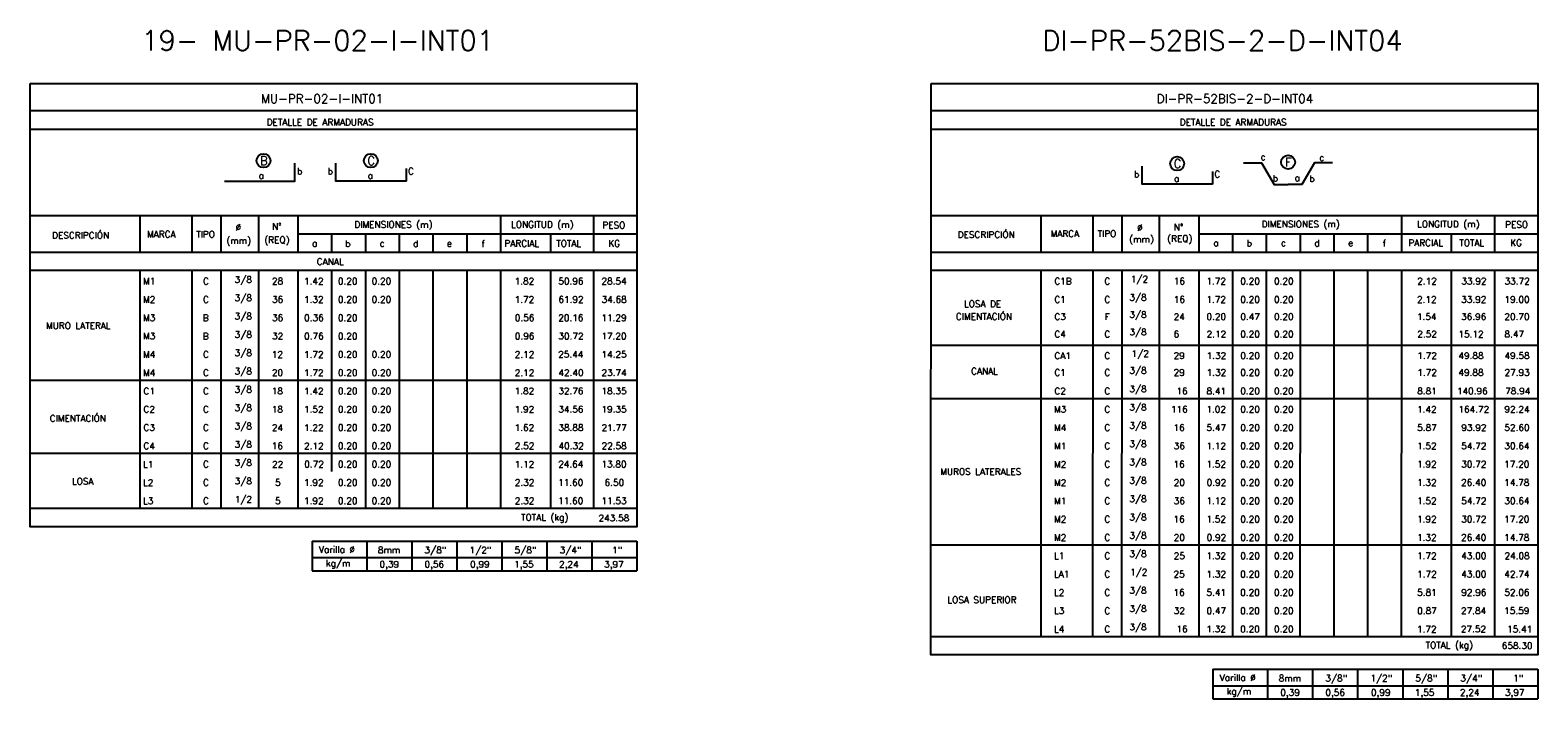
# Model space of a CAD drawing. Header units: metres. Extents: x -344 to 326, y 129 to 266.
# Tile 15 of 15: x 264 to 326, y 159 to 186. Entities that reach past the tile are written whole.
import ezdxf
from ezdxf.enums import TextEntityAlignment as Align

# ---------------------------------------------------------------- set-up
doc = ezdxf.new("R2010")
doc.units = ezdxf.units.M
for name, color, linetype in [('XREF-SE-CUADROS DE DESPIECE - HUAURA_PQT4$0$21', 3, 'Continuous'), ('XREF-SE-CUADROS DE DESPIECE - HUAURA_PQT4$0$21C', 3, 'Continuous'), ('XREF-SE-CUADROS DE DESPIECE - HUAURA_PQT4$0$23', 2, 'Continuous'), ('XREF-SE-CUADROS DE DESPIECE - HUAURA_PQT4$0$S-ANNO-TEXT', 7, 'Continuous'), ('XREF-SE-CUADROS DE DESPIECE - HUAURA_PQT4$0$S-LNWK-0006', 1, 'Continuous')]:
    doc.layers.add(name, color=color, linetype=linetype)
doc.styles.add('XREF-SE-CUADROS DE DESPIECE - HUAURA_PQT4$0$ROMANS-SP', font='romans.shx', dxfattribs={"width": 0.7})
doc.styles.add('XREF-SE-CUADROS DE DESPIECE - HUAURA_PQT4$0$TEGEPSA 100', font='romans.shx')

# ---------------------------------------------------------------- blocks, each defined once
blk = doc.blocks.new('XREF-SE-CUADROS DE DESPIECE - HUAURA_PQT4')
for p, q in [((351.699, 72.91), (351.699, 71.394)), ((368.676, 62.298), (368.676, 60.782))]:
    blk.add_line(p, q)
at = {"layer": 'XREF-SE-CUADROS DE DESPIECE - HUAURA_PQT4$0$21'}
for p, q in [((353.843, 72.91), (353.843, 71.394)), ((355.043, 72.91), (355.043, 71.394)), ((356.597, 72.91), (356.597, 71.394)), ((358.23, 72.91), (358.23, 71.394)), ((366.611, 72.91), (366.611, 71.394)), ((370.466, 72.91), (370.466, 71.394)), ((388.965, 72.91), (388.965, 71.394)), ((391.109, 72.91), (391.109, 71.394)), ((392.309, 72.91), (392.309, 71.394)), ((393.864, 72.91), (393.864, 71.394)), ((395.496, 72.91), (395.496, 71.394)), ((403.877, 72.91), (403.877, 71.394)), ((407.732, 72.91), (407.732, 71.394)), ((358.23, 72.148), (372.256, 72.148)), ((359.627, 72.148), (359.627, 71.394)), ((361.024, 72.148), (361.024, 71.394)), ((362.42, 72.148), (362.42, 71.394)), ((363.817, 72.148), (363.817, 71.394)), ((365.214, 72.148), (365.214, 71.394)), ((368.676, 72.148), (368.676, 71.394)), ((395.496, 72.148), (409.522, 72.148)), ((396.893, 72.148), (396.893, 71.394)), ((398.29, 72.148), (398.29, 71.394)), ((399.687, 72.148), (399.687, 71.394)), ((401.083, 72.148), (401.083, 71.394)), ((402.48, 72.148), (402.48, 71.394)), ((405.942, 72.148), (405.942, 71.394)), ((347.156, 71.394), (372.256, 71.394)), ((384.422, 71.394), (409.522, 71.394)), ((347.156, 70.64), (372.256, 70.64)), ((351.699, 70.64), (351.699, 60.782)), ((353.843, 70.64), (353.843, 60.782)), ((355.043, 70.64), (355.043, 60.782)), ((356.597, 70.64), (356.597, 60.782)), ((358.23, 70.64), (358.23, 60.782)), ((359.627, 70.64), (359.627, 62.298)), ((361.024, 70.64), (361.024, 60.782)), ((362.42, 70.64), (362.42, 60.782)), ((363.817, 70.64), (363.817, 60.782)), ((365.214, 70.64), (365.214, 60.782)), ((366.611, 70.64), (366.611, 60.782)), ((368.676, 70.64), (368.676, 62.298)), ((370.466, 70.64), (370.466, 60.782)), ((384.422, 70.64), (409.522, 70.64)), ((388.965, 70.64), (388.962, 55.473)), ((391.109, 70.64), (391.106, 55.473)), ((392.309, 70.64), (392.306, 55.473)), ((393.864, 70.64), (393.861, 55.473)), ((395.496, 70.64), (395.493, 55.473)), ((396.893, 70.64), (396.89, 55.473)), ((398.29, 70.64), (398.287, 55.473)), ((399.687, 70.64), (399.684, 55.473)), ((401.083, 70.64), (401.08, 55.473)), ((402.48, 70.64), (402.477, 55.473)), ((403.877, 70.64), (403.874, 55.473)), ((405.942, 70.64), (405.939, 55.473)), ((407.732, 70.64), (407.729, 55.473)), ((384.422, 67.533), (409.522, 67.533)), ((347.156, 66.09), (372.256, 66.09)), ((384.422, 65.332), (409.522, 65.332)), ((347.156, 63.057), (372.256, 63.057)), ((347.156, 60.782), (372.256, 60.782)), ((361.08, 59.424), (361.08, 58.196)), ((362.943, 59.424), (362.943, 58.196)), ((364.806, 59.424), (364.806, 58.196)), ((366.668, 59.424), (366.668, 58.196)), ((368.531, 59.424), (368.531, 58.196)), ((370.394, 59.424), (370.394, 58.196)), ((384.422, 59.265), (409.522, 59.265)), ((358.815, 58.736), (372.256, 58.736)), ((384.419, 55.473), (409.52, 55.473)), ((398.344, 54.116), (398.344, 52.888)), ((400.206, 54.116), (400.206, 52.888)), ((402.069, 54.116), (402.069, 52.888)), ((403.932, 54.116), (403.932, 52.888)), ((405.794, 54.116), (405.794, 52.888)), ((407.657, 54.116), (407.657, 52.888)), ((396.078, 53.428), (409.52, 53.428))]:
    blk.add_line(p, q, dxfattribs=at)
at = {"layer": 'XREF-SE-CUADROS DE DESPIECE - HUAURA_PQT4$0$21C'}
for centre in [(356.809, 75.177), (361.25, 75.177), (394.604, 75.056), (399.191, 75.115)]:
    blk.add_circle(centre, 0.288, dxfattribs=at)
at = {"layer": 'XREF-SE-CUADROS DE DESPIECE - HUAURA_PQT4$0$23'}
for p, q in [((347.156, 72.91), (372.256, 72.91)), ((384.422, 72.91), (409.522, 72.91)), ((358.815, 59.424), (358.815, 58.196)), ((358.815, 59.424), (372.256, 59.424)), ((358.815, 59.424), (358.815, 58.196)), ((372.256, 59.424), (372.256, 58.196)), ((358.815, 58.196), (372.256, 58.196)), ((396.078, 54.116), (396.078, 52.888)), ((396.078, 54.116), (409.52, 54.116)), ((396.078, 54.116), (396.078, 52.888)), ((409.52, 54.116), (409.52, 52.888)), ((396.078, 52.888), (409.52, 52.888))]:
    blk.add_line(p, q, dxfattribs=at)
for points in [[(347.156, 78.38), (372.256, 78.38), (372.256, 60.015), (347.156, 60.015)], [(384.422, 78.38), (409.522, 78.38), (409.52, 54.707), (384.419, 54.707)]]:
    blk.add_lwpolyline(points, close=True, dxfattribs=at)
for points in [[(372.256, 77.244), (347.156, 77.244)], [(409.522, 77.244), (384.422, 77.244)], [(372.256, 76.474), (347.156, 76.474)], [(409.522, 76.474), (384.422, 76.474)]]:
    blk.add_lwpolyline(points, dxfattribs=at)
at = {"layer": 'XREF-SE-CUADROS DE DESPIECE - HUAURA_PQT4$0$S-LNWK-0006'}
blk.add_lwpolyline([(355.189, 74.325), (358.098, 74.325), (358.098, 75.076)], dxfattribs=at)
for points in [[(362.708, 74.848), (362.708, 74.338, -0.414214), (362.695, 74.325), (359.799, 74.325), (359.799, 75.076)], [(396.062, 74.728), (396.062, 74.218, -0.414214), (396.049, 74.204), (393.153, 74.204), (393.153, 74.955)]]:
    blk.add_lwpolyline(points, format="xyb", dxfattribs=at)
at = {"layer": 'XREF-SE-CUADROS DE DESPIECE - HUAURA_PQT4$0$S-LNWK-0006', "flags": 128}
for points in [[(397.342, 75.086), (398.096, 75.086), (398.619, 74.191), (399.188, 74.191), (399.188, 74.191)], [(401.033, 75.086), (400.28, 75.086), (399.756, 74.191), (399.188, 74.191), (399.188, 74.191)]]:
    blk.add_lwpolyline(points, dxfattribs=at)
at = {"style": 'XREF-SE-CUADROS DE DESPIECE - HUAURA_PQT4$0$TEGEPSA 100'}
for s, p in [('Ø', (355.656, 72.286)), ('N°', (357.161, 72.313)), ('DIMENSIONES (m)', (360.568, 72.399)), ('LONGITUD (m)', (367.05, 72.399)), ('PESO', (370.826, 72.372)), ('Ø', (392.945, 72.267)), ('N°', (394.463, 72.29)), ('DIMENSIONES (m)', (398.097, 72.417)), ('LONGITUD (m)', (404.528, 72.417)), ('PESO', (408.168, 72.395)), ('DESCRIPCIÓN', (348.064, 71.95)), ('MARCA', (351.989, 71.995)), ('TIPO', (354.023, 71.992)), ('(mm)', (355.274, 71.733)), ('(REQ)', (356.841, 71.76)), ('a', (358.817, 71.616)), ('b', (360.188, 71.605)), ('c', (361.614, 71.616)), ('d', (362.995, 71.605)), ('e', (364.393, 71.616)), ('f', (365.83, 71.602)), ('PARCIAL', (366.777, 71.615)), ('TOTAL', (368.918, 71.615)), ('KG', (371.073, 71.615)), ('DESCRIPCIÓN', (385.524, 71.978)), ('MARCA', (389.366, 72.018)), ('TIPO', (391.31, 72.018)), ('(mm)', (392.618, 71.792)), ('(REQ)', (394.189, 71.815)), ('a', (396.099, 71.638)), ('b', (397.474, 71.628)), ('c', (398.896, 71.638)), ('d', (400.279, 71.629)), ('e', (401.676, 71.638)), ('f', (403.108, 71.626)), ('PARCIAL', (404.166, 71.637)), ('TOTAL', (406.277, 71.637)), ('KG', (408.38, 71.637)), ('M1', (351.825, 70.05)), ('C', (354.306, 70.053)), (' 3/8', (355.427, 70.117)), ('28', (357.159, 70.054)), ('1.42', (358.482, 70.051)), ('0.20', (359.886, 70.054)), ('0.20', (361.282, 70.054)), ('1.82', (367.197, 70.054)), ('50.96', (369.004, 70.054)), ('28.54', (370.79, 70.054)), ('C1B', (389.524, 70.052)), ('C', (391.592, 70.052)), ('1/2', (392.683, 70.137)), ('16', (394.462, 70.053)), ('1.72', (395.811, 70.053)), ('0.20', (397.214, 70.053)), ('0.20', (398.611, 70.053)), ('2.12', (404.533, 70.053)), ('33.92', (406.356, 70.053)), ('33.72', (408.147, 70.053)), ('M2', (351.825, 69.292)), ('C', (354.306, 69.295)), (' 3/8', (355.427, 69.359)), ('36', (357.16, 69.295)), ('1.32', (358.482, 69.295)), ('0.20', (359.886, 69.295)), ('0.20', (361.282, 69.295)), ('1.72', (367.197, 69.293)), ('61.92', (369.007, 69.295)), ('34.68', (370.794, 69.295)), ('LOSA DE', (385.785, 69.111)), ('C1', (389.524, 69.294)), ('C', (391.592, 69.294)), (' 3/8', (392.441, 69.379)), ('16', (394.463, 69.295)), ('1.72', (395.811, 69.295)), ('0.20', (397.214, 69.295)), ('0.20', (398.611, 69.295)), ('2.12', (404.526, 69.293)), ('33.92', (406.352, 69.295)), ('19.00', (408.142, 69.295)), ('M3', (351.825, 68.537)), ('B', (354.298, 68.532)), (' 3/8', (355.427, 68.6)), ('36', (357.16, 68.537)), ('0.36', (358.49, 68.537)), ('0.20', (359.886, 68.537)), ('0.56', (367.205, 68.537)), ('20.16', (369.002, 68.537)), ('11.29', (370.788, 68.537)), ('CIMENTACIÓN', (385.448, 68.585)), ('C3', (389.524, 68.582)), ('F', (391.603, 68.579)), (' 3/8', (392.441, 68.666)), ('24', (394.459, 68.579)), ('0.20', (395.817, 68.582)), ('0.47', (397.217, 68.582)), ('0.20', (398.611, 68.582)), ('1.54', (404.521, 68.582)), ('36.96', (406.35, 68.582)), ('20.70', (408.138, 68.582)), ('MURO LATERAL', (347.811, 68.208)), ('M3', (351.825, 67.779)), ('B', (354.298, 67.774)), (' 3/8', (355.427, 67.842)), ('32', (357.164, 67.779)), ('0.76', (358.49, 67.779)), ('0.20', (359.886, 67.779)), ('0.96', (367.205, 67.779)), ('30.72', (369.007, 67.779)), ('17.20', (370.784, 67.779)), ('C4', (389.524, 67.861)), ('C', (391.592, 67.861)), (' 3/8', (392.441, 67.946)), ('6', (394.455, 67.861)), ('2.12', (395.821, 67.861)), ('0.20', (397.214, 67.861)), ('0.20', (398.611, 67.861)), ('2.52', (404.536, 67.861)), ('15.12', (406.238, 67.859)), ('8.47', (408.144, 67.861)), (' 3/8', (355.427, 67.084)), ('M4', (351.825, 67.017)), ('C', (354.306, 67.02)), ('12', (357.155, 67.016)), ('1.72', (358.482, 67.018)), ('0.20', (359.886, 67.02)), ('0.20', (361.282, 67.02)), ('2.12', (367.204, 67.018)), ('25.44', (368.999, 67.02)), ('14.25', (370.79, 67.02)), ('CA1', (389.524, 66.966)), ('C', (391.592, 66.966)), ('1/2', (392.715, 67.052)), ('29', (394.455, 66.967)), ('1.32', (395.821, 66.967)), ('0.20', (397.214, 66.967)), ('0.20', (398.611, 66.967)), ('1.72', (404.536, 66.967)), ('49.88', (406.238, 66.965)), ('49.58', (408.144, 66.967)), ('M4', (351.825, 66.259)), ('C', (354.306, 66.261)), (' 3/8', (355.427, 66.325)), ('20', (357.157, 66.262)), ('1.72', (358.482, 66.26)), ('0.20', (359.886, 66.262)), ('0.20', (361.282, 66.262)), ('2.12', (367.204, 66.26)), ('42.40', (369.009, 66.262)), ('23.74', (370.79, 66.262)), ('CANAL', (386.078, 66.323)), ('C1', (389.524, 66.271)), ('C', (391.592, 66.271)), (' 3/8', (392.441, 66.356)), ('29', (394.455, 66.271)), ('1.32', (395.821, 66.271)), ('0.20', (397.214, 66.271)), ('0.20', (398.611, 66.271)), ('1.72', (404.536, 66.271)), ('49.88', (406.238, 66.269)), ('27.93', (408.144, 66.271)), ('C1', (351.843, 65.503)), ('C', (354.306, 65.503)), (' 3/8', (355.427, 65.567)), ('18', (357.152, 65.504)), ('1.42', (358.482, 65.501)), ('0.20', (359.886, 65.504)), ('0.20', (361.282, 65.504)), ('1.82', (367.197, 65.504)), ('32.76', (369.003, 65.504)), ('18.35', (370.79, 65.504)), ('C2', (389.524, 65.502)), ('C', (391.592, 65.502)), (' 3/8', (392.441, 65.587)), ('16', (394.569, 65.503)), ('8.41', (395.818, 65.501)), ('0.20', (397.214, 65.503)), ('0.20', (398.611, 65.503)), ('8.81', (404.533, 65.503)), ('140.96', (406.176, 65.503)), ('78.94', (408.171, 65.503)), ('C2', (351.843, 64.745)), ('C', (354.306, 64.745)), (' 3/8', (355.427, 64.809)), ('18', (357.152, 64.745)), ('1.52', (358.482, 64.745)), ('0.20', (359.886, 64.745)), ('0.20', (361.282, 64.745)), ('1.92', (367.197, 64.745)), ('34.56', (369.003, 64.745)), ('19.35', (370.79, 64.745)), ('M3', (389.508, 64.745)), ('C', (391.592, 64.744)), (' 3/8', (392.441, 64.829)), ('116', (394.347, 64.745)), ('1.02', (395.811, 64.745)), ('0.20', (397.214, 64.745)), ('0.20', (398.611, 64.745)), ('1.42', (404.526, 64.743)), ('164.72', (406.238, 64.745)), ('92.24', (408.14, 64.745)), ('CIMENTACIÓN', (347.966, 64.371)), ('C3', (351.843, 63.987)), ('C', (354.306, 63.986)), (' 3/8', (355.427, 64.05)), ('24', (357.156, 63.984)), ('1.22', (358.482, 63.984)), ('0.20', (359.886, 63.987)), ('0.20', (361.282, 63.987)), ('1.62', (367.197, 63.987)), ('38.88', (369.004, 63.987)), ('21.77', (370.794, 63.984)), ('M4', (389.508, 63.984)), ('C', (391.592, 63.986)), (' 3/8', (392.441, 64.071)), ('16', (394.455, 63.986)), ('5.47', (395.817, 63.986)), ('0.20', (397.214, 63.986)), ('0.20', (398.611, 63.986)), ('5.87', (404.532, 63.986)), ('93.92', (406.356, 63.986)), ('52.60', (408.139, 63.986)), ('C4', (351.843, 63.228)), ('C', (354.306, 63.228)), (' 3/8', (355.427, 63.292)), ('16', (357.151, 63.229)), ('2.12', (358.489, 63.226)), ('0.20', (359.886, 63.229)), ('0.20', (361.282, 63.229)), ('2.52', (367.204, 63.229)), ('40.32', (369.014, 63.229)), ('22.58', (370.793, 63.229)), ('M1', (389.508, 63.225)), ('C', (391.592, 63.227)), (' 3/8', (392.441, 63.312)), ('36', (394.462, 63.228)), ('1.12', (395.811, 63.226)), ('0.20', (397.214, 63.228)), ('0.20', (398.611, 63.228)), ('1.52', (404.526, 63.228)), ('54.72', (406.354, 63.228)), ('30.64', (408.138, 63.228)), ('L1', (351.825, 62.466)), ('C', (354.306, 62.47)), (' 3/8', (355.427, 62.534)), ('22', (357.162, 62.466)), ('0.72', (358.494, 62.47)), ('0.20', (359.886, 62.47)), ('0.20', (361.282, 62.47)), ('1.12', (367.197, 62.468)), ('24.64', (368.999, 62.47)), ('13.80', (370.784, 62.47)), ('MUROS LATERALES', (384.802, 62.164)), ('M2', (389.508, 62.467)), ('C', (391.592, 62.469)), (' 3/8', (392.441, 62.554)), ('16', (394.455, 62.47)), ('1.52', (395.811, 62.47)), ('0.20', (397.214, 62.47)), ('0.20', (398.611, 62.47)), ('1.92', (404.526, 62.47)), ('30.72', (406.354, 62.47)), ('17.20', (408.132, 62.47)), ('LOSA', (348.885, 61.763)), ('L2', (351.825, 61.707)), ('C', (354.306, 61.711)), (' 3/8', (355.427, 61.775)), ('5', (357.29, 61.712)), ('1.92', (358.482, 61.712)), ('0.20', (359.886, 61.712)), ('0.20', (361.282, 61.712)), ('2.32', (367.204, 61.712)), ('11.60', (368.994, 61.712)), ('6.50', (370.917, 61.712)), ('M2', (389.508, 61.709)), ('C', (391.592, 61.711)), (' 3/8', (392.441, 61.796)), ('20', (394.46, 61.711)), ('0.92', (395.822, 61.711)), ('0.20', (397.214, 61.711)), ('0.20', (398.611, 61.711)), ('1.32', (404.526, 61.711)), ('26.40', (406.348, 61.711)), ('14.78', (408.133, 61.711)), ('L3', (351.825, 60.954)), ('C', (354.306, 60.953)), (' 1/2', (355.431, 61.017)), ('5', (357.29, 60.954)), ('1.92', (358.482, 60.954)), ('0.20', (359.886, 60.954)), ('0.20', (361.282, 60.954)), ('2.32', (367.204, 60.954)), ('11.60', (368.994, 60.954)), ('11.53', (370.79, 60.954)), ('M1', (389.508, 60.95)), ('C', (391.592, 60.952)), (' 3/8', (392.441, 61.037)), ('36', (394.462, 60.953)), ('1.12', (395.811, 60.951)), ('0.20', (397.214, 60.953)), ('0.20', (398.611, 60.953)), ('1.52', (404.526, 60.953)), ('54.72', (406.354, 60.953)), ('30.64', (408.138, 60.953)), (' 3/8', (392.441, 60.279)), ('M2', (389.508, 60.192)), ('C', (391.592, 60.194)), ('16', (394.455, 60.195)), ('1.52', (395.811, 60.195)), ('0.20', (397.214, 60.195)), ('0.20', (398.611, 60.195)), ('1.92', (404.526, 60.195)), ('30.72', (406.354, 60.195)), ('17.20', (408.132, 60.195)), ('M2', (389.508, 59.434)), ('C', (391.592, 59.436)), (' 3/8', (392.441, 59.521)), ('20', (394.46, 59.436)), ('0.92', (395.822, 59.436)), ('0.20', (397.214, 59.436)), ('0.20', (398.611, 59.436)), ('1.32', (404.526, 59.436)), ('26.40', (406.348, 59.436)), ('14.78', (408.133, 59.436)), ('L1', (389.508, 58.674)), ('C', (391.592, 58.677)), (' 3/8', (392.441, 58.762)), ('25', (394.46, 58.678)), ('1.32', (395.811, 58.678)), ('0.20', (397.214, 58.678)), ('0.20', (398.611, 58.678)), ('1.72', (404.526, 58.676)), ('43.00', (406.353, 58.678)), ('24.08', (408.144, 58.678)), ('LA1', (389.506, 57.916)), ('C', (391.589, 57.919)), ('1/2', (392.654, 58.004)), ('25', (394.452, 57.92)), ('1.32', (395.816, 57.92)), ('0.20', (397.211, 57.92)), ('0.20', (398.608, 57.92)), ('1.72', (404.531, 57.92)), ('43.00', (406.353, 57.92)), ('42.74', (408.135, 57.92)), ('L2', (389.506, 57.157)), ('C', (391.589, 57.161)), (' 3/8', (392.438, 57.246)), ('16', (394.452, 57.161)), ('5.41', (395.816, 57.161)), ('0.20', (397.211, 57.161)), ('0.20', (398.608, 57.161)), ('5.81', (404.531, 57.161)), ('92.96', (406.353, 57.161)), ('52.06', (408.135, 57.161)), ('LOSA SUPERIOR', (385.097, 56.856)), (' 3/8', (392.438, 56.487)), ('L3', (389.506, 56.403)), ('C', (391.589, 56.402)), ('32', (394.463, 56.403)), ('0.47', (395.817, 56.403)), ('0.20', (397.211, 56.403)), ('0.20', (398.608, 56.403)), ('0.87', (404.532, 56.403)), ('27.84', (406.344, 56.403)), ('15.59', (408.132, 56.403)), ('L4', (389.506, 55.642)), ('C', (391.589, 55.644)), (' 3/8', (392.438, 55.729)), ('16', (394.569, 55.645)), ('1.32', (395.808, 55.645)), ('0.20', (397.211, 55.645)), ('0.20', (398.608, 55.645)), ('1.72', (404.523, 55.643)), ('27.52', (406.34, 55.645)), ('15.41', (408.249, 55.643))]:
    blk.add_text(s, height=0.27, dxfattribs=at).set_placement(p)
at = {"layer": 'Defpoints', "style": 'XREF-SE-CUADROS DE DESPIECE - HUAURA_PQT4$0$ROMANS-SP'}
for s, p in [('19- MU-PR-02-I-INT01', (351.756, 79.735)), ('DI-PR-52BIS-2-D-INT04', (389.022, 79.735))]:
    blk.add_text(s, height=0.83433, dxfattribs=at).set_placement(p)
at = {"layer": 'XREF-SE-CUADROS DE DESPIECE - HUAURA_PQT4$0$23', "style": 'XREF-SE-CUADROS DE DESPIECE - HUAURA_PQT4$0$TEGEPSA 100'}
for s, p in [('CANAL', (359.013, 70.861)), ('TOTAL (kg)', (367.464, 60.271)), ('243.58', (370.667, 60.242)), ('TOTAL (kg)', (404.88, 54.981)), ('658.30', (408.029, 54.956))]:
    blk.add_text(s, height=0.27, dxfattribs=at).set_placement(p)
at = {"layer": 'XREF-SE-CUADROS DE DESPIECE - HUAURA_PQT4$0$S-ANNO-TEXT', "color": 4, "style": 'XREF-SE-CUADROS DE DESPIECE - HUAURA_PQT4$0$TEGEPSA 100'}
for s, p in [('MU-PR-02-I-INT01', (356.699, 77.564)), ('DI-PR-52BIS-2-D-INT04', (393.755, 77.564))]:
    blk.add_text(s, height=0.36233, dxfattribs=at).set_placement(p)
at = {"layer": 'XREF-SE-CUADROS DE DESPIECE - HUAURA_PQT4$0$S-ANNO-TEXT', "style": 'XREF-SE-CUADROS DE DESPIECE - HUAURA_PQT4$0$TEGEPSA 100'}
for s, height, p in [('DETALLE DE ARMADURAS', 0.27006, (356.939, 76.635)), ('DETALLE DE ARMADURAS', 0.27006, (394.71, 76.635)), ('Varilla %%C', 0.27, (359.1, 58.941)), ('kg/m', 0.27, (359.386, 58.371)), ('8mm', 0.27, (361.54, 58.916)), ('3/8"', 0.27, (363.468, 58.916)), ('1/2"', 0.27, (365.331, 58.916)), ('5/8"', 0.27, (367.193, 58.916)), ('3/4"', 0.27, (369.056, 58.916)), ('1"', 0.27, (371.235, 58.916)), ('0,39', 0.27, (361.607, 58.326)), ('0,56', 0.27, (363.469, 58.326)), ('0,99', 0.27, (365.355, 58.326)), ('1,55', 0.27, (367.172, 58.326)), ('2,24', 0.27, (369.035, 58.326)), ('3,97', 0.27, (370.898, 58.326)), ('Varilla %%C', 0.27, (396.363, 53.633)), ('8mm', 0.27, (398.803, 53.607)), ('3/8"', 0.27, (400.731, 53.607)), ('1/2"', 0.27, (402.594, 53.607)), ('5/8"', 0.27, (404.457, 53.607)), ('3/4"', 0.27, (406.319, 53.607)), ('1"', 0.27, (408.498, 53.607)), ('kg/m', 0.27, (396.65, 53.063)), ('0,39', 0.27, (398.87, 53.018)), ('0,56', 0.27, (400.733, 53.018)), ('0,99', 0.27, (402.618, 53.018)), ('1,55', 0.27, (404.435, 53.018)), ('2,24', 0.27, (406.298, 53.018)), ('3,97', 0.27, (408.161, 53.018))]:
    blk.add_text(s, height=height, dxfattribs=at).set_placement(p)
for s, height, p in [('B', 0.362, (356.822, 74.995)), ('C', 0.362, (361.264, 74.995)), ('C', 0.362, (394.618, 74.875)), ('F', 0.362, (399.205, 74.933)), ('a', 0.27, (356.715, 74.424)), ('a', 0.27, (361.228, 74.424)), ('a', 0.27, (394.582, 74.304)), ('a', 0.27, (399.573, 74.333))]:
    blk.add_text(s, height=height, dxfattribs=at).set_placement(p, align=Align.CENTER)
for s, p in [('b', (358.419, 74.604)), ('b', (359.683, 74.604)), ('C', (363.03, 74.604)), ('c', (398.264, 75.199)), ('c', (400.688, 75.167)), ('b', (393.037, 74.483)), ('C', (396.384, 74.483)), ('b', (398.778, 74.309)), ('b', (400.291, 74.295))]:
    blk.add_text(s, height=0.27, dxfattribs=at).set_placement(p, align=Align.RIGHT)

msp = doc.modelspace()

# ---------------------------------------------------------------- block references
msp.add_blockref('XREF-SE-CUADROS DE DESPIECE - HUAURA_PQT4', (-83.359, 105.83))

doc.saveas('drawing.dxf')
